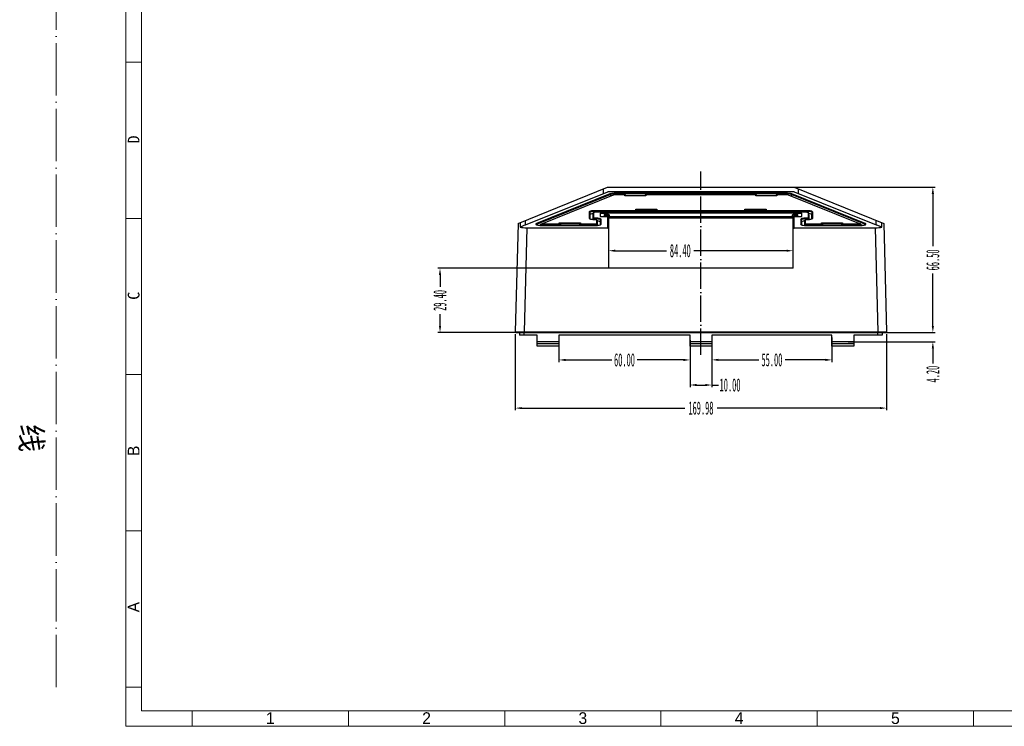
# Model space of a CAD drawing. Header units: millimetres. Extents: x 2672 to 3854, y 1493 to 2329.
# Tile 1 of 13: x 2714 to 3165, y 1540 to 1863. Entities that reach past the tile are written whole.
import ezdxf

# ---------------------------------------------------------------- set-up
doc = ezdxf.new("R2010")
doc.units = ezdxf.units.MM
for name, pattern in [('ACAD_ISO04W100', [30, 24, -3, 0, -3]), ('CENTERLINE', [30, 12, -1.5, 3, -1.5, 12]), ('PHANTOM', [0.8, 0.45, -0.05, 0.1, -0.05, 0.1, -0.05])]:
    doc.linetypes.add(name, pattern=pattern)
doc.layers.add('DEFAULT_3', color=7, linetype='PHANTOM')
doc.layers.add('框', color=1, linetype='CENTERLINE', lineweight=5)
doc.styles.add('s', font='txt')
doc.styles.add('SLDTEXTSTYLE1', font='TXT', dxfattribs={"width": 0.469})
doc.styles.get("Standard").update_dxf_attribs({"font": 'arial.ttf'})
doc.dimstyles.new('副本 SLDDIMSTYLE1', dxfattribs={"dimtxt": 6, "dimasz": 3, "dimexe": 1, "dimexo": 1, "dimgap": 0.875, "dimtad": 0, "dimrnd": 1e-09, "dimzin": 4, "dimdsep": 46, "dimtxsty": 'SLDTEXTSTYLE1', "dimcen": 0.09, "dimclrd": 4, "dimclre": 4, "dimclrt": 6, "dimadec": 0, "dimazin": 0, "dimtfac": 1, "dimtofl": 0, "dimtmove": 0, "dimatfit": 3, "dimfxl": 1, "dimtolj": 1, "dimtzin": 12, "dimarcsym": 0})

# ---------------------------------------------------------------- blocks, each defined once
blk = doc.blocks.new('*D26')
at = {"color": 4, "lineweight": -2, "transparency": 16777216}
for p, q in [((3067.89, 1786.56), (3133.37, 1786.56)), ((3132.37, 1783.56), (3132.37, 1759.57)), ((3132.37, 1723.06), (3132.37, 1747.04)), ((3106.19, 1720.06), (3133.37, 1720.06))]:
    blk.add_line(p, q, dxfattribs=at)
at = {"color": 4, "transparency": 16777216}
for points in [[(3131.87, 1783.56), (3132.87, 1783.56), (3132.37, 1786.56)], [(3131.87, 1723.06), (3132.87, 1723.06), (3132.37, 1720.06)]]:
    blk.add_solid(points, dxfattribs=at)
at = {"layer": 'Defpoints', "color": 0, "transparency": 16777216}
for p in [(3066.89, 1786.56), (3132.37, 1786.56), (3105.19, 1720.06)]:
    blk.add_point(p, dxfattribs=at)
at = {"color": 6, "transparency": 16777216, "insert": (3132.37, 1753.31), "char_height": 6, "attachment_point": 5, "rotation": 90, "style": 'SLDTEXTSTYLE1'}
blk.add_mtext('\\A1;66.50', dxfattribs=at)
blk = doc.blocks.new('*D27')
at = {"color": 4, "lineweight": -2, "transparency": 16777216}
for p, q in [((2941.18, 1719.36), (2941.18, 1684.47)), ((3111.17, 1719.36), (3111.17, 1684.47)), ((2944.18, 1685.47), (3018.74, 1685.47)), ((3108.17, 1685.47), (3033.62, 1685.47))]:
    blk.add_line(p, q, dxfattribs=at)
at = {"color": 4, "transparency": 16777216}
for points in [[(2944.18, 1685.97), (2944.18, 1684.97), (2941.18, 1685.47)], [(3108.17, 1685.97), (3108.17, 1684.97), (3111.17, 1685.47)]]:
    blk.add_solid(points, dxfattribs=at)
at = {"layer": 'Defpoints', "color": 0, "transparency": 16777216}
for p in [(2941.18, 1720.36), (3111.17, 1720.36), (3111.17, 1685.47)]:
    blk.add_point(p, dxfattribs=at)
at = {"color": 6, "transparency": 16777216, "insert": (3026.18, 1685.47), "char_height": 6, "attachment_point": 5, "style": 'SLDTEXTSTYLE1'}
blk.add_mtext('\\A1;169.98', dxfattribs=at)
blk = doc.blocks.new('*D28')
at = {"color": 4, "lineweight": -2, "transparency": 16777216}
for p, q in [((3021.18, 1712.86), (3021.18, 1695.04)), ((3031.18, 1712.86), (3031.18, 1695.04)), ((3024.18, 1696.04), (3028.18, 1696.04)), ((3031.18, 1696.04), (3034.18, 1696.04))]:
    blk.add_line(p, q, dxfattribs=at)
at = {"color": 4, "transparency": 16777216}
for points in [[(3024.18, 1696.54), (3024.18, 1695.54), (3021.18, 1696.04)], [(3028.18, 1696.54), (3028.18, 1695.54), (3031.18, 1696.04)]]:
    blk.add_solid(points, dxfattribs=at)
at = {"layer": 'Defpoints', "color": 0, "transparency": 16777216}
for p in [(3021.18, 1713.86), (3031.18, 1713.86), (3031.18, 1696.04)]:
    blk.add_point(p, dxfattribs=at)
at = {"color": 6, "transparency": 16777216, "insert": (3039.51, 1696.04), "char_height": 6, "attachment_point": 5, "style": 'SLDTEXTSTYLE1'}
blk.add_mtext('\\A1;10.00', dxfattribs=at)
blk = doc.blocks.new('*D29')
at = {"color": 4, "lineweight": -2, "transparency": 16777216}
for p, q in [((2961.18, 1715.36), (2961.18, 1706.52)), ((3021.18, 1716.59), (3021.18, 1706.52)), ((2964.18, 1707.52), (2985.38, 1707.52)), ((3018.18, 1707.52), (2996.98, 1707.52))]:
    blk.add_line(p, q, dxfattribs=at)
at = {"color": 4, "transparency": 16777216}
for points in [[(2964.18, 1708.02), (2964.18, 1707.02), (2961.18, 1707.52)], [(3018.18, 1708.02), (3018.18, 1707.02), (3021.18, 1707.52)]]:
    blk.add_solid(points, dxfattribs=at)
at = {"layer": 'Defpoints', "color": 0, "transparency": 16777216}
for p in [(3021.18, 1717.59), (2961.18, 1716.36), (2961.18, 1707.52)]:
    blk.add_point(p, dxfattribs=at)
at = {"color": 6, "transparency": 16777216, "insert": (2991.18, 1707.52), "char_height": 6, "attachment_point": 5, "style": 'SLDTEXTSTYLE1'}
blk.add_mtext('\\A1;60.00', dxfattribs=at)
blk = doc.blocks.new('*D30')
at = {"color": 4, "lineweight": -2, "transparency": 16777216}
for p, q in [((3031.18, 1717.86), (3031.18, 1706.55)), ((3086.18, 1717.86), (3086.18, 1706.55)), ((3034.18, 1707.55), (3052.64, 1707.55)), ((3083.18, 1707.55), (3064.71, 1707.55))]:
    blk.add_line(p, q, dxfattribs=at)
at = {"color": 4, "transparency": 16777216}
for points in [[(3034.18, 1708.05), (3034.18, 1707.05), (3031.18, 1707.55)], [(3083.18, 1708.05), (3083.18, 1707.05), (3086.18, 1707.55)]]:
    blk.add_solid(points, dxfattribs=at)
at = {"layer": 'Defpoints', "color": 0, "transparency": 16777216}
for p in [(3031.18, 1718.86), (3086.18, 1718.86), (3031.18, 1707.55)]:
    blk.add_point(p, dxfattribs=at)
at = {"color": 6, "transparency": 16777216, "insert": (3058.68, 1707.55), "char_height": 6, "attachment_point": 5, "style": 'SLDTEXTSTYLE1'}
blk.add_mtext('\\A1;55.00', dxfattribs=at)
blk = doc.blocks.new('*D31')
at = {"color": 4, "lineweight": -2, "transparency": 16777216}
for p, q in [((2997.18, 1749.46), (2905.72, 1749.46)), ((2906.72, 1746.46), (2906.72, 1741.02)), ((2906.72, 1723.06), (2906.72, 1728.49)), ((2941.64, 1720.06), (2905.72, 1720.06))]:
    blk.add_line(p, q, dxfattribs=at)
at = {"color": 4, "transparency": 16777216}
for points in [[(2906.22, 1746.46), (2907.22, 1746.46), (2906.72, 1749.46)], [(2906.22, 1723.06), (2907.22, 1723.06), (2906.72, 1720.06)]]:
    blk.add_solid(points, dxfattribs=at)
at = {"layer": 'Defpoints', "color": 0, "transparency": 16777216}
for p in [(2906.72, 1749.46), (2998.18, 1749.46), (2942.64, 1720.06)]:
    blk.add_point(p, dxfattribs=at)
at = {"color": 6, "transparency": 16777216, "insert": (2906.72, 1734.76), "char_height": 6, "attachment_point": 5, "rotation": 90, "style": 'SLDTEXTSTYLE1'}
blk.add_mtext('\\A1;29.40', dxfattribs=at)
blk = doc.blocks.new('*D32')
at = {"color": 4, "lineweight": -2, "transparency": 16777216}
for p, q in [((2983.98, 1750.46), (2983.98, 1758.52)), ((3068.38, 1750.46), (3068.38, 1758.52)), ((2986.98, 1757.52), (3010.46, 1757.52)), ((3065.38, 1757.52), (3023, 1757.52))]:
    blk.add_line(p, q, dxfattribs=at)
at = {"color": 4, "transparency": 16777216}
for points in [[(2986.98, 1758.02), (2986.98, 1757.02), (2983.98, 1757.52)], [(3065.38, 1758.02), (3065.38, 1757.02), (3068.38, 1757.52)]]:
    blk.add_solid(points, dxfattribs=at)
at = {"layer": 'Defpoints', "color": 0, "transparency": 16777216}
for p in [(3068.38, 1757.52), (2983.98, 1749.46), (3068.38, 1749.46)]:
    blk.add_point(p, dxfattribs=at)
at = {"color": 6, "transparency": 16777216, "insert": (3016.73, 1757.52), "char_height": 6, "attachment_point": 5, "style": 'SLDTEXTSTYLE1'}
blk.add_mtext('\\A1;84.40', dxfattribs=at)
blk = doc.blocks.new('*D33')
at = {"color": 4, "lineweight": -2, "transparency": 16777216}
for p, q in [((3132.37, 1723.06), (3132.37, 1726.06)), ((3116.56, 1720.06), (3133.37, 1720.06)), ((3093.6, 1715.86), (3133.37, 1715.86)), ((3132.37, 1712.86), (3132.37, 1705.89))]:
    blk.add_line(p, q, dxfattribs=at)
at = {"color": 4, "transparency": 16777216}
for points in [[(3131.87, 1723.06), (3132.87, 1723.06), (3132.37, 1720.06)], [(3131.87, 1712.86), (3132.87, 1712.86), (3132.37, 1715.86)]]:
    blk.add_solid(points, dxfattribs=at)
at = {"layer": 'Defpoints', "color": 0, "transparency": 16777216}
for p in [(3115.56, 1720.06), (3132.37, 1720.06), (3092.6, 1715.86)]:
    blk.add_point(p, dxfattribs=at)
at = {"color": 6, "transparency": 16777216, "insert": (3132.37, 1701.02), "char_height": 6, "attachment_point": 5, "rotation": 90, "style": 'SLDTEXTSTYLE1'}
blk.add_mtext('\\A1;4.20', dxfattribs=at)

msp = doc.modelspace()

# ---------------------------------------------------------------- linework, layer by layer
at = {"color": 7, "linetype": 'Continuous'}
for p, q in [((2942.486, 1770.056), (2983.426, 1786.556)), ((2981.541, 1783.686), (2981.541, 1785.796)), ((2983.426, 1786.556), (3068.926, 1786.556)), ((3068.926, 1786.556), (3109.867, 1770.056)), ((3070.812, 1783.686), (3070.812, 1785.796)), ((2945.886, 1769.316), (2983.544, 1784.494)), ((2984.495, 1783.506), (2950.948, 1769.986)), ((2984.723, 1783.256), (2951.176, 1769.736)), ((2953.281, 1769.886), (2986.201, 1783.153)), ((3068.809, 1784.494), (2983.544, 1784.494)), ((2984.723, 1783.256), (2984.495, 1783.506)), ((2984.723, 1783.256), (2984.737, 1782.563)), ((2986.529, 1783.542), (2986.529, 1783.791)), ((3065.824, 1783.791), (2986.529, 1783.791)), ((2986.529, 1783.542), (2986.535, 1783.218)), ((3065.824, 1783.542), (2986.529, 1783.542)), ((2986.697, 1783.221), (2991.372, 1783.221)), ((2991.372, 1782.674), (2991.372, 1783.221)), ((2991.657, 1783.025), (2991.372, 1783.221)), ((3000.981, 1782.674), (2991.372, 1782.674)), ((2991.657, 1783.025), (2991.889, 1782.811)), ((2991.889, 1782.674), (2991.889, 1782.811)), ((3000.464, 1782.811), (3000.696, 1783.025)), ((3000.464, 1782.811), (3000.464, 1782.674)), ((3000.981, 1783.221), (3000.696, 1783.025)), ((3000.981, 1783.221), (3000.981, 1782.674)), ((3000.981, 1783.221), (3051.372, 1783.221)), ((3051.372, 1782.674), (3051.372, 1783.221)), ((3051.657, 1783.025), (3051.372, 1783.221)), ((3060.981, 1782.674), (3051.372, 1782.674)), ((3051.657, 1783.025), (3051.889, 1782.811)), ((3051.889, 1782.674), (3051.889, 1782.811)), ((3060.464, 1782.811), (3060.696, 1783.025)), ((3060.464, 1782.811), (3060.464, 1782.674)), ((3060.981, 1783.221), (3060.696, 1783.025)), ((3060.981, 1783.221), (3060.981, 1782.674)), ((3060.981, 1783.221), (3065.656, 1783.221)), ((3065.824, 1783.542), (3065.818, 1783.218)), ((3065.824, 1783.542), (3065.824, 1783.791)), ((3066.152, 1783.153), (3099.072, 1769.886)), ((3067.63, 1783.256), (3067.616, 1782.563)), ((3067.63, 1783.256), (3067.858, 1783.506)), ((3101.177, 1769.736), (3067.63, 1783.256)), ((3101.404, 1769.986), (3067.858, 1783.506)), ((3068.809, 1784.494), (3106.467, 1769.316)), ((2996.322, 1775.815), (2996.322, 1776.481)), ((2996.701, 1776.005), (2996.322, 1776.481)), ((2996.322, 1776.481), (3006.031, 1776.481)), ((3005.652, 1776.005), (3006.031, 1776.481)), ((3006.031, 1776.481), (3006.031, 1775.815)), ((3046.322, 1775.815), (3046.322, 1776.481)), ((3046.322, 1776.481), (3056.031, 1776.481)), ((3046.701, 1776.005), (3046.322, 1776.481)), ((3055.652, 1776.005), (3056.031, 1776.481)), ((3056.031, 1776.481), (3056.031, 1775.815)), ((2975.007, 1775.208), (2975.007, 1772.415)), ((2975.277, 1774.96), (2975.007, 1775.208)), ((2975.007, 1772.415), (2975.093, 1772.259)), ((2975.277, 1772.167), (2975.007, 1772.415)), ((2975.277, 1774.96), (2975.277, 1772.167)), ((2975.326, 1772.137), (2975.326, 1773.974)), ((2976.826, 1771.848), (2976.826, 1773.941)), ((2976.854, 1771.847), (2976.876, 1772.292)), ((2976.876, 1774.856), (2977.146, 1775.105)), ((2976.876, 1774.856), (2976.904, 1774.909)), ((2976.876, 1772.292), (2976.876, 1774.856)), ((2976.876, 1772.292), (2977.146, 1772.54)), ((2977.166, 1775.142), (2976.904, 1774.909)), ((2977.146, 1775.105), (2977.166, 1775.142)), ((2977.146, 1772.54), (2977.146, 1775.105)), ((2977.166, 1775.142), (2977.19, 1775.159)), ((2977.394, 1775.567), (2977.394, 1775.815)), ((2996.322, 1775.815), (2977.394, 1775.815)), ((2977.394, 1775.567), (2977.41, 1775.23)), ((2996.52, 1775.567), (2977.394, 1775.567)), ((2977.717, 1772.146), (2977.398, 1772.161)), ((2977.431, 1771.825), (2977.777, 1771.825)), ((2977.701, 1771.812), (2977.717, 1772.146)), ((2977.717, 1772.146), (2977.717, 1772.395)), ((2978.109, 1772.395), (2977.717, 1772.395)), ((2978.109, 1772.146), (2977.717, 1772.146)), ((2977.726, 1775.246), (3074.627, 1775.246)), ((2978.109, 1772.146), (2978.092, 1771.81)), ((2978.109, 1772.146), (2978.109, 1772.395)), ((2978.313, 1771.738), (2978.337, 1771.721)), ((2978.337, 1771.721), (2978.357, 1771.684)), ((2978.598, 1771.489), (2978.337, 1771.721)), ((2978.357, 1771.684), (2978.357, 1769.81)), ((2978.627, 1771.436), (2978.357, 1771.684)), ((2980.026, 1774.735), (2980.026, 1773.153)), ((2980.026, 1774.735), (2983.526, 1774.735)), ((2980.026, 1773.153), (2983.526, 1773.153)), ((2980.226, 1771.539), (2980.496, 1771.788)), ((2980.496, 1769.685), (2980.496, 1771.788)), ((2982.026, 1773.153), (2982.026, 1774.157)), ((2983.526, 1773.664), (2982.026, 1773.664)), ((2982.026, 1773.632), (2983.526, 1773.632)), ((2983.526, 1774.157), (2982.369, 1774.157)), ((2982.608, 1774.544), (2983.426, 1774.544)), ((2983.426, 1774.544), (2984.226, 1773.944)), ((2983.526, 1774.469), (2983.526, 1774.861)), ((2983.526, 1774.861), (3068.826, 1774.861)), ((2983.526, 1767.824), (2983.526, 1774.157)), ((2983.526, 1773.376), (2983.826, 1773.376)), ((2983.526, 1772.948), (2983.976, 1772.948)), ((2983.826, 1772.932), (2983.826, 1773.376)), ((2983.924, 1773.367), (2983.826, 1773.376)), ((2983.998, 1773.35), (2983.924, 1773.367)), ((2983.976, 1749.456), (2983.976, 1772.948)), ((2984.025, 1773.344), (2983.998, 1773.35)), ((2984.025, 1773.344), (2984.226, 1773.344)), ((2984.026, 1772.78), (2984.026, 1773.345)), ((2984.227, 1773.058), (2984.026, 1773.058)), ((3068.326, 1772.435), (2984.026, 1772.435)), ((2984.226, 1773.944), (2984.226, 1773.344)), ((2996.322, 1775.815), (2996.52, 1775.567)), ((2996.839, 1775.245), (2996.52, 1775.567)), ((2996.701, 1776.005), (2996.839, 1775.866)), ((2996.701, 1776.005), (3005.652, 1776.005)), ((2996.839, 1775.866), (2996.86, 1775.246)), ((2996.839, 1775.245), (2996.839, 1775.866)), ((3005.514, 1775.866), (3005.493, 1775.246)), ((3005.514, 1775.866), (3005.652, 1776.005)), ((3005.514, 1775.866), (3005.514, 1775.245)), ((3005.833, 1775.567), (3005.514, 1775.245)), ((3005.833, 1775.567), (3006.031, 1775.815)), ((3046.52, 1775.567), (3005.833, 1775.567)), ((3046.322, 1775.815), (3006.031, 1775.815)), ((3046.322, 1775.815), (3046.52, 1775.567)), ((3046.839, 1775.245), (3046.52, 1775.567)), ((3046.701, 1776.005), (3055.652, 1776.005)), ((3046.701, 1776.005), (3046.839, 1775.866)), ((3046.839, 1775.866), (3046.86, 1775.246)), ((3046.839, 1775.245), (3046.839, 1775.866)), ((3055.514, 1775.866), (3055.493, 1775.246)), ((3055.514, 1775.866), (3055.652, 1776.005)), ((3055.514, 1775.866), (3055.514, 1775.245)), ((3055.833, 1775.567), (3055.514, 1775.245)), ((3055.833, 1775.567), (3056.031, 1775.815)), ((3074.959, 1775.567), (3055.833, 1775.567)), ((3074.959, 1775.815), (3056.031, 1775.815)), ((3068.126, 1773.944), (3068.926, 1774.544)), ((3068.126, 1773.344), (3068.126, 1773.944)), ((3068.328, 1773.344), (3068.126, 1773.344)), ((3068.327, 1773.057), (3068.126, 1773.057)), ((3068.326, 1772.78), (3068.326, 1773.345)), ((3068.328, 1773.344), (3068.355, 1773.35)), ((3068.355, 1773.35), (3068.428, 1773.367)), ((3068.376, 1772.948), (3068.826, 1772.948)), ((3068.376, 1749.456), (3068.376, 1772.948)), ((3068.428, 1773.367), (3068.526, 1773.376)), ((3068.826, 1773.376), (3068.526, 1773.376)), ((3068.526, 1772.932), (3068.526, 1773.376)), ((3068.826, 1774.469), (3068.826, 1774.861)), ((3068.826, 1774.735), (3072.326, 1774.735)), ((3069.984, 1774.157), (3068.826, 1774.157)), ((3068.826, 1773.206), (3068.826, 1774.157)), ((3070.326, 1773.664), (3068.826, 1773.664)), ((3068.826, 1773.632), (3070.326, 1773.632)), ((3068.826, 1773.153), (3072.326, 1773.153)), ((3068.826, 1767.824), (3068.826, 1773.153)), ((3069.745, 1774.544), (3068.926, 1774.544)), ((3070.326, 1774.157), (3070.326, 1773.153)), ((3071.857, 1771.788), (3071.857, 1769.685)), ((3072.127, 1771.539), (3071.857, 1771.788)), ((3072.326, 1773.153), (3072.326, 1774.735)), ((3073.726, 1771.436), (3073.996, 1771.684)), ((3074.016, 1771.721), (3073.754, 1771.489)), ((3073.996, 1771.684), (3074.016, 1771.721)), ((3073.996, 1769.81), (3073.996, 1771.684)), ((3074.016, 1771.721), (3074.04, 1771.738)), ((3074.635, 1772.395), (3074.244, 1772.395)), ((3074.244, 1772.146), (3074.244, 1772.395)), ((3074.635, 1772.146), (3074.244, 1772.146)), ((3074.244, 1772.146), (3074.26, 1771.81)), ((3074.576, 1771.825), (3074.922, 1771.825)), ((3074.635, 1772.146), (3074.635, 1772.395)), ((3074.909, 1772.158), (3074.635, 1772.146)), ((3074.651, 1771.829), (3074.635, 1772.146)), ((3074.959, 1775.567), (3074.942, 1775.23)), ((3074.959, 1775.567), (3074.959, 1775.815)), ((3075.163, 1775.159), (3075.187, 1775.142)), ((3075.448, 1774.909), (3075.187, 1775.142)), ((3075.187, 1775.142), (3075.207, 1775.105)), ((3075.207, 1775.105), (3075.207, 1772.54)), ((3075.477, 1774.856), (3075.207, 1775.105)), ((3075.477, 1772.292), (3075.207, 1772.54)), ((3075.448, 1774.909), (3075.477, 1774.856)), ((3075.477, 1774.856), (3075.477, 1772.292)), ((3075.499, 1771.848), (3075.477, 1772.292)), ((3075.526, 1773.941), (3075.526, 1771.849)), ((3077.026, 1772.137), (3077.026, 1773.974)), ((3077.076, 1774.96), (3077.346, 1775.208)), ((3077.076, 1772.167), (3077.076, 1774.96)), ((3077.076, 1772.167), (3077.346, 1772.415)), ((3077.263, 1772.261), (3077.346, 1772.415)), ((3077.346, 1772.415), (3077.346, 1775.208)), ((2942.486, 1770.056), (2941.184, 1720.356)), ((2945.886, 1769.364), (2943.36, 1768.346)), ((2946.43, 1767.98), (2945.183, 1720.356)), ((2945.886, 1769.316), (2945.886, 1771.426)), ((2946.43, 1767.98), (2983.526, 1767.98)), ((2951.176, 1769.736), (2950.948, 1769.986)), ((2951.176, 1769.736), (2951.271, 1769.29)), ((2952.887, 1769.397), (2952.237, 1769.135)), ((2952.835, 1769.104), (2952.922, 1769.596)), ((2952.922, 1769.596), (2952.936, 1769.617)), ((2952.98, 1769.653), (2952.936, 1769.617)), ((2953.213, 1769.848), (2952.98, 1769.653)), ((2953.075, 1769.096), (2978.072, 1769.096)), ((2953.194, 1769.826), (2953.213, 1769.848)), ((2953.213, 1769.848), (2953.281, 1769.886)), ((2953.746, 1769.417), (2953.405, 1769.447)), ((2953.689, 1769.096), (2953.746, 1769.417)), ((2953.746, 1769.417), (2953.746, 1769.665)), ((2961.322, 1769.665), (2953.746, 1769.665)), ((2961.52, 1769.417), (2953.746, 1769.417)), ((2961.322, 1769.665), (2961.322, 1770.331)), ((2961.701, 1769.855), (2961.322, 1770.331)), ((2961.322, 1770.331), (2971.031, 1770.331)), ((2961.322, 1769.665), (2961.52, 1769.417)), ((2961.839, 1769.094), (2961.52, 1769.417)), ((2961.701, 1769.855), (2961.839, 1769.716)), ((2961.701, 1769.855), (2970.652, 1769.855)), ((2961.839, 1769.716), (2961.86, 1769.096)), ((2961.839, 1769.094), (2961.839, 1769.716)), ((2970.514, 1769.716), (2970.493, 1769.096)), ((2970.514, 1769.716), (2970.652, 1769.855)), ((2970.514, 1769.716), (2970.514, 1769.094)), ((2970.833, 1769.417), (2970.514, 1769.094)), ((2970.652, 1769.855), (2971.031, 1770.331)), ((2970.833, 1769.417), (2971.031, 1769.665)), ((2977.785, 1769.417), (2970.833, 1769.417)), ((2971.031, 1770.331), (2971.031, 1769.665)), ((2977.785, 1769.665), (2971.031, 1769.665)), ((2977.785, 1769.417), (2977.785, 1769.665)), ((2978.059, 1769.428), (2977.785, 1769.417)), ((2977.802, 1769.082), (2977.785, 1769.417)), ((2978.627, 1769.562), (2978.357, 1769.81)), ((2978.598, 1771.489), (2978.627, 1771.436)), ((2978.627, 1771.436), (2978.627, 1769.562)), ((2978.649, 1769.118), (2978.627, 1769.562)), ((2978.676, 1770.52), (2978.676, 1769.119)), ((2980.176, 1769.407), (2980.176, 1770.553)), ((2980.226, 1769.437), (2980.226, 1771.539)), ((2980.226, 1769.437), (2980.496, 1769.685)), ((2980.413, 1769.532), (2980.496, 1769.685)), ((2983.526, 1767.824), (2983.976, 1767.824)), ((3068.376, 1767.824), (3068.826, 1767.824)), ((3068.826, 1767.98), (3105.923, 1767.98)), ((3072.127, 1769.437), (3071.857, 1769.685)), ((3071.857, 1769.685), (3071.943, 1769.53)), ((3072.127, 1771.539), (3072.127, 1769.437)), ((3072.176, 1770.553), (3072.176, 1769.408)), ((3073.676, 1769.118), (3073.676, 1770.52)), ((3073.704, 1769.117), (3073.726, 1769.562)), ((3073.726, 1771.436), (3073.754, 1771.488)), ((3073.726, 1769.562), (3073.726, 1771.436)), ((3073.726, 1769.562), (3073.996, 1769.81)), ((3074.281, 1769.096), (3099.278, 1769.096)), ((3074.551, 1769.082), (3074.567, 1769.417)), ((3081.322, 1769.665), (3074.567, 1769.665)), ((3074.567, 1769.417), (3074.567, 1769.665)), ((3081.52, 1769.417), (3074.567, 1769.417)), ((3081.322, 1770.331), (3091.031, 1770.331)), ((3081.322, 1769.665), (3081.322, 1770.331)), ((3081.701, 1769.855), (3081.322, 1770.331)), ((3081.322, 1769.665), (3081.52, 1769.417)), ((3081.839, 1769.094), (3081.52, 1769.417)), ((3081.701, 1769.855), (3090.652, 1769.855)), ((3081.701, 1769.855), (3081.839, 1769.716)), ((3081.839, 1769.716), (3081.86, 1769.096)), ((3081.839, 1769.094), (3081.839, 1769.716)), ((3090.514, 1769.716), (3090.493, 1769.096)), ((3090.514, 1769.716), (3090.652, 1769.855)), ((3090.514, 1769.716), (3090.514, 1769.094)), ((3090.833, 1769.417), (3090.514, 1769.094)), ((3090.652, 1769.855), (3091.031, 1770.331)), ((3090.833, 1769.417), (3091.031, 1769.665)), ((3098.607, 1769.417), (3090.833, 1769.417)), ((3091.031, 1770.331), (3091.031, 1769.665)), ((3098.607, 1769.665), (3091.031, 1769.665)), ((3098.607, 1769.417), (3098.607, 1769.665)), ((3098.943, 1769.446), (3098.607, 1769.417)), ((3098.664, 1769.096), (3098.607, 1769.417)), ((3099.151, 1769.478), (3098.943, 1769.446)), ((3099.072, 1769.886), (3099.139, 1769.848)), ((3099.374, 1769.652), (3099.14, 1769.848)), ((3099.416, 1769.617), (3099.374, 1769.652)), ((3099.424, 1769.609), (3099.431, 1769.596)), ((3099.518, 1769.104), (3099.431, 1769.596)), ((3100.117, 1769.134), (3099.466, 1769.397)), ((3101.177, 1769.736), (3101.082, 1769.291)), ((3101.177, 1769.736), (3101.404, 1769.986)), ((3101.485, 1769.42), (3101.595, 1769.48)), ((3101.595, 1769.48), (3101.635, 1769.508)), ((3105.923, 1767.98), (3107.17, 1720.356)), ((3106.467, 1769.316), (3106.467, 1771.426)), ((3108.993, 1768.346), (3106.467, 1769.364)), ((3109.867, 1770.056), (3111.169, 1720.356)), ((3068.376, 1749.456), (2983.976, 1749.456)), ((2941.184, 1720.356), (3111.169, 1720.356)), ((2941.476, 1720.056), (2941.476, 1720.356)), ((2941.476, 1720.056), (3110.876, 1720.056)), ((2943.176, 1720.056), (2943.176, 1718.856)), ((2951.176, 1718.856), (2943.176, 1718.856)), ((2945.175, 1718.856), (2945.175, 1720.356)), ((2951.176, 1713.856), (2951.176, 1718.856)), ((2961.176, 1718.856), (2961.176, 1713.856)), ((3021.176, 1718.856), (2961.176, 1718.856)), ((3021.176, 1713.856), (3021.176, 1718.856)), ((3086.176, 1718.856), (3031.176, 1718.856)), ((3031.176, 1718.856), (3031.176, 1713.856)), ((3086.176, 1713.856), (3086.176, 1718.856)), ((3109.176, 1718.856), (3096.176, 1718.856)), ((3096.176, 1718.856), (3096.176, 1713.856)), ((3107.178, 1718.856), (3107.178, 1720.356)), ((3109.176, 1720.056), (3109.176, 1718.856)), ((3110.876, 1720.056), (3110.876, 1720.356)), ((2961.176, 1715.856), (2951.176, 1715.856)), ((2961.176, 1714.856), (2951.176, 1714.856)), ((2961.176, 1713.856), (2951.176, 1713.856)), ((3031.176, 1715.856), (3021.176, 1715.856)), ((3031.176, 1714.856), (3021.176, 1714.856)), ((3031.176, 1713.856), (3021.176, 1713.856)), ((3096.176, 1715.856), (3086.176, 1715.856)), ((3096.176, 1714.856), (3086.176, 1714.856)), ((3096.176, 1713.856), (3086.176, 1713.856))]:
    msp.add_line(p, q, dxfattribs=at)
for centre, radius, start, end in [((2977.405, 1780.888), 9.063, 265.57364, 270.16121), ((2977.719, 1773.09), 2.155, 89.81305, 95.72578), ((3026.176, -34706.134), 36479.215, 89.9341119, 90.0658881), ((3068.526, 1772.777), 0.2, 180, 210), ((3074.569, 1769.67), 2.155, 89.81305, 95.72578), ((3074.644, 1776.172), 4.023, 273.77722, 274.41182), ((2953.051, 1778.33), 9.234, 269.08414, 270.14663), ((3074.255, 1778.159), 9.063, 265.57364, 270.16121), ((3099.304, 1778.28), 9.185, 269.83718, 270.90881)]:
    msp.add_arc(centre, radius, start, end, dxfattribs=at)
for centre, major_axis, ratio, start_param, end_param in [((2977.479, 1773.966), (2.153, -0.009), 0.2543579, 8.1750453, 9.4258366), ((2982.759, 1774.945), (0.794, 0.794), 0.1236678, -2.8511248, -2.2445186), ((2982.826, 1774.44), (0.794, 0.794), 0.1236678, 2.0559988, 3.0185495), ((2982.026, 1773.944), (0.595, 0.595), 0.1236678, -1.0855939, 0.8970741), ((3070.326, 1773.944), (0.595, -0.595), 0.1236678, 8.5277039, 10.5103718), ((3069.526, 1774.44), (0.794, -0.794), 0.1236678, 0.1230431, 1.0855939), ((3069.594, 1774.945), (0.794, -0.794), 0.1236678, -0.8970741, -0.2904679), ((3074.873, 1773.966), (2.153, 0.009), 0.2543579, 6.2821267, 7.5328896), ((2942.486, 1617.25), (9.115, 477.746), 0.0044297, 1.2444946, 1.2490861), ((2946.459, 1768.992), (4.001, 0.008), 0.2528257, -2.457231, -1.5786012), ((2978.023, 1770.545), (2.153, 0.009), 0.2543579, 6.2821267, 7.5328896), ((3074.329, 1770.545), (2.153, -0.009), 0.2543579, 8.1750453, 9.4258366), ((3105.894, 1768.992), (4.001, -0.008), 0.2528257, -1.5629915, -0.6843616), ((3109.867, 1617.25), (-9.115, 477.746), 0.0044297, -1.2490861, -1.2444946)]:
    msp.add_ellipse(centre, major_axis=major_axis, ratio=ratio, start_param=start_param, end_param=end_param, dxfattribs=at)
for points, knots in [([(2986.529, 1783.791), (2986.138, 1783.792), (2985.453, 1783.746), (2984.769, 1783.619), (2984.495, 1783.506)], [0, 0, 0, 0, 0.568948, 1, 1, 1, 1]), ([(2986.002, 1783.524), (2985.873, 1783.515), (2985.439, 1783.471), (2985.004, 1783.379), (2984.723, 1783.256)], [0, 0, 0, 0, 0.2960459, 1, 1, 1, 1]), ([(2986.201, 1783.153), (2986.231, 1783.165), (2986.392, 1783.211), (2986.562, 1783.221), (2986.697, 1783.221)], [0, 0, 0, 0, 0.1923759, 1, 1, 1, 1]), ([(3065.656, 1783.221), (3065.705, 1783.221), (3065.872, 1783.215), (3066.042, 1783.197), (3066.152, 1783.153)], [0, 0, 0, 0, 0.2933122, 1, 1, 1, 1]), ([(3067.858, 1783.506), (3067.733, 1783.557), (3067.437, 1783.641), (3066.76, 1783.76), (3066.205, 1783.792), (3065.824, 1783.791)], [0, 0, 0, 0, 0.1966636, 0.4453105, 1, 1, 1, 1]), ([(3067.63, 1783.256), (3067.55, 1783.291), (3067.133, 1783.444), (3066.687, 1783.502), (3066.332, 1783.526)], [0, 0, 0, 0, 0.1977986, 1, 1, 1, 1]), ([(2977.394, 1775.815), (2977.094, 1775.816), (2976.529, 1775.788), (2975.867, 1775.691), (2975.426, 1775.559), (2975.176, 1775.45), (2975.003, 1775.306), (2975.007, 1775.208)], [0, 0, 0, 0, 0.3520055, 0.6641106, 0.7882657, 0.885028, 1, 1, 1, 1]), ([(2975.093, 1772.259), (2975.103, 1772.25), (2975.153, 1772.21), (2975.21, 1772.178), (2975.255, 1772.155)], [0, 0, 0, 0, 0.2194731, 1, 1, 1, 1]), ([(2975.255, 1772.155), (2975.271, 1772.147), (2975.343, 1772.114), (2975.417, 1772.086), (2975.475, 1772.067)], [0, 0, 0, 0, 0.22726, 1, 1, 1, 1]), ([(2976.753, 1775.542), (2976.548, 1775.525), (2976.181, 1775.477), (2975.714, 1775.348), (2975.396, 1775.202), (2975.277, 1775.031), (2975.277, 1774.96)], [0, 0, 0, 0, 0.3704757, 0.666581, 0.8718496, 1, 1, 1, 1]), ([(2975.475, 1772.067), (2975.558, 1772.039), (2975.961, 1771.929), (2976.377, 1771.878), (2976.706, 1771.852)], [0, 0, 0, 0, 0.2094594, 1, 1, 1, 1]), ([(2976.942, 1772.239), (2976.933, 1772.243), (2976.908, 1772.254), (2976.877, 1772.274), (2976.876, 1772.292)], [0, 0, 0, 0, 0.3656797, 1, 1, 1, 1]), ([(2977.126, 1772.194), (2977.108, 1772.197), (2977.046, 1772.209), (2976.984, 1772.223), (2976.942, 1772.239)], [0, 0, 0, 0, 0.2997218, 1, 1, 1, 1]), ([(2977.398, 1772.161), (2977.374, 1772.163), (2977.283, 1772.171), (2977.192, 1772.182), (2977.126, 1772.194)], [0, 0, 0, 0, 0.273015, 1, 1, 1, 1]), ([(2977.717, 1772.395), (2977.583, 1772.394), (2977.397, 1772.412), (2977.21, 1772.464), (2977.145, 1772.516), (2977.146, 1772.54)], [0, 0, 0, 0, 0.6637621, 0.8823221, 1, 1, 1, 1]), ([(2977.19, 1775.159), (2977.198, 1775.163), (2977.238, 1775.183), (2977.281, 1775.196), (2977.316, 1775.205)], [0, 0, 0, 0, 0.2048988, 1, 1, 1, 1]), ([(2977.316, 1775.205), (2977.33, 1775.208), (2977.392, 1775.222), (2977.455, 1775.23), (2977.504, 1775.235)], [0, 0, 0, 0, 0.2265235, 1, 1, 1, 1]), ([(2977.777, 1771.825), (2977.814, 1771.825), (2977.952, 1771.822), (2978.09, 1771.808), (2978.187, 1771.784)], [0, 0, 0, 0, 0.2747042, 1, 1, 1, 1]), ([(2980.496, 1771.788), (2980.496, 1771.89), (2980.317, 1772.037), (2980.058, 1772.145), (2979.615, 1772.275), (2978.959, 1772.368), (2978.402, 1772.395), (2978.109, 1772.395)], [0, 0, 0, 0, 0.1206343, 0.2196414, 0.3451417, 0.6559967, 1, 1, 1, 1]), ([(2978.187, 1771.784), (2978.2, 1771.781), (2978.243, 1771.769), (2978.286, 1771.754), (2978.313, 1771.738)], [0, 0, 0, 0, 0.2950918, 1, 1, 1, 1]), ([(2980.226, 1771.539), (2980.226, 1771.611), (2980.105, 1771.783), (2979.784, 1771.929), (2979.311, 1772.059), (2978.94, 1772.106), (2978.734, 1772.123)], [0, 0, 0, 0, 0.1278948, 0.3332884, 0.62964, 1, 1, 1, 1]), ([(3074.244, 1772.395), (3073.944, 1772.395), (3073.379, 1772.367), (3072.717, 1772.271), (3072.276, 1772.138), (3072.026, 1772.029), (3071.853, 1771.885), (3071.857, 1771.788)], [0, 0, 0, 0, 0.3520055, 0.6641106, 0.7882657, 0.885028, 1, 1, 1, 1]), ([(3073.603, 1772.122), (3073.398, 1772.105), (3073.031, 1772.057), (3072.564, 1771.927), (3072.246, 1771.781), (3072.127, 1771.61), (3072.127, 1771.539)], [0, 0, 0, 0, 0.3704757, 0.666581, 0.8718496, 1, 1, 1, 1]), ([(3074.04, 1771.738), (3074.048, 1771.743), (3074.088, 1771.763), (3074.131, 1771.776), (3074.166, 1771.784)], [0, 0, 0, 0, 0.2048988, 1, 1, 1, 1]), ([(3074.166, 1771.784), (3074.18, 1771.787), (3074.242, 1771.801), (3074.305, 1771.81), (3074.354, 1771.815)], [0, 0, 0, 0, 0.2265235, 1, 1, 1, 1]), ([(3074.627, 1775.246), (3074.664, 1775.246), (3074.802, 1775.243), (3074.94, 1775.228), (3075.037, 1775.204)], [0, 0, 0, 0, 0.2747042, 1, 1, 1, 1]), ([(3075.207, 1772.54), (3075.208, 1772.516), (3075.143, 1772.463), (3074.956, 1772.412), (3074.77, 1772.394), (3074.635, 1772.395)], [0, 0, 0, 0, 0.1179135, 0.3371455, 1, 1, 1, 1]), ([(3074.922, 1771.825), (3074.986, 1771.825), (3075.238, 1771.828), (3075.489, 1771.84), (3075.676, 1771.855)], [0, 0, 0, 0, 0.2548968, 1, 1, 1, 1]), ([(3075.477, 1772.292), (3075.476, 1772.274), (3075.419, 1772.238), (3075.319, 1772.21), (3075.152, 1772.18), (3075.025, 1772.167), (3074.954, 1772.161)], [0, 0, 0, 0, 0.0969216, 0.3003575, 0.6083257, 1, 1, 1, 1]), ([(3077.346, 1775.208), (3077.346, 1775.311), (3077.167, 1775.457), (3076.908, 1775.565), (3076.465, 1775.695), (3075.809, 1775.789), (3075.252, 1775.816), (3074.959, 1775.815)], [0, 0, 0, 0, 0.1206343, 0.2196414, 0.3451417, 0.6559967, 1, 1, 1, 1]), ([(3075.037, 1775.204), (3075.05, 1775.201), (3075.093, 1775.19), (3075.136, 1775.175), (3075.163, 1775.159)], [0, 0, 0, 0, 0.2950918, 1, 1, 1, 1]), ([(3077.076, 1774.96), (3077.076, 1775.031), (3076.955, 1775.204), (3076.634, 1775.35), (3076.161, 1775.479), (3075.79, 1775.527), (3075.584, 1775.543)], [0, 0, 0, 0, 0.1278948, 0.3332884, 0.62964, 1, 1, 1, 1]), ([(3075.676, 1771.855), (3075.794, 1771.864), (3076.205, 1771.906), (3076.616, 1771.977), (3076.896, 1772.073)], [0, 0, 0, 0, 0.2856214, 1, 1, 1, 1]), ([(3076.896, 1772.073), (3076.915, 1772.079), (3076.983, 1772.104), (3077.051, 1772.132), (3077.098, 1772.156)], [0, 0, 0, 0, 0.2716412, 1, 1, 1, 1]), ([(3077.098, 1772.156), (3077.115, 1772.164), (3077.172, 1772.194), (3077.228, 1772.23), (3077.263, 1772.261)], [0, 0, 0, 0, 0.2832121, 1, 1, 1, 1]), ([(2950.674, 1769.825), (2950.633, 1769.784), (2950.562, 1769.653), (2950.666, 1769.548), (2950.717, 1769.509)], [0, 0, 0, 0, 0.4737266, 1, 1, 1, 1]), ([(2950.948, 1769.986), (2950.919, 1769.974), (2950.822, 1769.932), (2950.727, 1769.878), (2950.674, 1769.825)], [0, 0, 0, 0, 0.2977476, 1, 1, 1, 1]), ([(2950.717, 1769.509), (2950.727, 1769.501), (2950.776, 1769.467), (2950.828, 1769.439), (2950.869, 1769.419)], [0, 0, 0, 0, 0.2236253, 1, 1, 1, 1]), ([(2951.176, 1769.736), (2951.128, 1769.716), (2951.029, 1769.671), (2950.898, 1769.591), (2950.863, 1769.488), (2950.871, 1769.45)], [0, 0, 0, 0, 0.3531299, 0.7354055, 1, 1, 1, 1]), ([(2950.869, 1769.419), (2950.888, 1769.41), (2950.973, 1769.373), (2951.061, 1769.342), (2951.13, 1769.322)], [0, 0, 0, 0, 0.2250139, 1, 1, 1, 1]), ([(2951.13, 1769.322), (2951.389, 1769.243), (2951.981, 1769.141), (2952.577, 1769.102), (2952.904, 1769.097)], [0, 0, 0, 0, 0.4533917, 1, 1, 1, 1]), ([(2953.405, 1769.447), (2953.284, 1769.462), (2953.123, 1769.493), (2952.968, 1769.539), (2952.92, 1769.58), (2952.922, 1769.596)], [0, 0, 0, 0, 0.7078346, 0.9071794, 1, 1, 1, 1]), ([(2953.746, 1769.665), (2953.668, 1769.665), (2953.516, 1769.677), (2953.353, 1769.691), (2953.166, 1769.777), (2953.194, 1769.826)], [0, 0, 0, 0, 0.3915956, 0.7129216, 1, 1, 1, 1]), ([(2978.357, 1769.81), (2978.358, 1769.787), (2978.293, 1769.734), (2978.106, 1769.682), (2977.92, 1769.665), (2977.785, 1769.665)], [0, 0, 0, 0, 0.1179135, 0.3371455, 1, 1, 1, 1]), ([(2978.627, 1769.562), (2978.626, 1769.543), (2978.563, 1769.506), (2978.455, 1769.477), (2978.273, 1769.446), (2978.136, 1769.433), (2978.059, 1769.428)], [0, 0, 0, 0, 0.0959936, 0.3006312, 0.6098616, 1, 1, 1, 1]), ([(2978.072, 1769.096), (2978.136, 1769.096), (2978.388, 1769.098), (2978.639, 1769.11), (2978.826, 1769.125)], [0, 0, 0, 0, 0.2548968, 1, 1, 1, 1]), ([(2978.826, 1769.125), (2978.944, 1769.134), (2979.355, 1769.176), (2979.766, 1769.248), (2980.046, 1769.343)], [0, 0, 0, 0, 0.2856214, 1, 1, 1, 1]), ([(2980.046, 1769.343), (2980.065, 1769.35), (2980.133, 1769.374), (2980.201, 1769.402), (2980.248, 1769.426)], [0, 0, 0, 0, 0.2716412, 1, 1, 1, 1]), ([(2980.248, 1769.426), (2980.265, 1769.434), (2980.322, 1769.465), (2980.378, 1769.501), (2980.413, 1769.532)], [0, 0, 0, 0, 0.2832121, 1, 1, 1, 1]), ([(3071.943, 1769.53), (3071.953, 1769.52), (3072.003, 1769.48), (3072.06, 1769.448), (3072.105, 1769.426)], [0, 0, 0, 0, 0.2194731, 1, 1, 1, 1]), ([(3072.105, 1769.426), (3072.121, 1769.418), (3072.193, 1769.384), (3072.267, 1769.356), (3072.325, 1769.337)], [0, 0, 0, 0, 0.22726, 1, 1, 1, 1]), ([(3072.325, 1769.337), (3072.408, 1769.31), (3072.811, 1769.199), (3073.227, 1769.148), (3073.556, 1769.123)], [0, 0, 0, 0, 0.2094594, 1, 1, 1, 1]), ([(3073.792, 1769.51), (3073.783, 1769.514), (3073.758, 1769.525), (3073.727, 1769.544), (3073.726, 1769.562)], [0, 0, 0, 0, 0.3656797, 1, 1, 1, 1]), ([(3073.976, 1769.464), (3073.958, 1769.467), (3073.896, 1769.479), (3073.834, 1769.494), (3073.792, 1769.51)], [0, 0, 0, 0, 0.2997218, 1, 1, 1, 1]), ([(3074.567, 1769.417), (3074.513, 1769.418), (3074.316, 1769.424), (3074.118, 1769.44), (3073.976, 1769.464)], [0, 0, 0, 0, 0.2749969, 1, 1, 1, 1]), ([(3074.567, 1769.665), (3074.433, 1769.665), (3074.247, 1769.682), (3074.06, 1769.734), (3073.995, 1769.787), (3073.996, 1769.81)], [0, 0, 0, 0, 0.6637621, 0.8823221, 1, 1, 1, 1]), ([(3099.027, 1769.712), (3098.999, 1769.704), (3098.86, 1769.674), (3098.718, 1769.665), (3098.607, 1769.665)], [0, 0, 0, 0, 0.2119518, 1, 1, 1, 1]), ([(3099.14, 1769.848), (3099.151, 1769.838), (3099.172, 1769.814), (3099.152, 1769.765), (3099.098, 1769.736), (3099.054, 1769.72), (3099.027, 1769.712)], [0, 0, 0, 0, 0.1962756, 0.367161, 0.6253212, 1, 1, 1, 1]), ([(3099.431, 1769.596), (3099.436, 1769.567), (3099.303, 1769.509), (3099.223, 1769.492), (3099.151, 1769.478)], [0, 0, 0, 0, 0.2901169, 1, 1, 1, 1]), ([(3099.45, 1769.097), (3099.783, 1769.102), (3100.384, 1769.142), (3100.98, 1769.246), (3101.236, 1769.326)], [0, 0, 0, 0, 0.5538436, 1, 1, 1, 1]), ([(3101.418, 1769.602), (3101.404, 1769.615), (3101.33, 1769.671), (3101.245, 1769.708), (3101.177, 1769.736)], [0, 0, 0, 0, 0.2044888, 1, 1, 1, 1]), ([(3101.236, 1769.326), (3101.259, 1769.333), (3101.344, 1769.36), (3101.426, 1769.392), (3101.485, 1769.42)], [0, 0, 0, 0, 0.273557, 1, 1, 1, 1]), ([(3101.674, 1769.829), (3101.659, 1769.844), (3101.577, 1769.91), (3101.481, 1769.955), (3101.404, 1769.986)], [0, 0, 0, 0, 0.2079843, 1, 1, 1, 1]), ([(3101.482, 1769.45), (3101.49, 1769.489), (3101.47, 1769.551), (3101.43, 1769.591), (3101.418, 1769.602)], [0, 0, 0, 0, 0.7040191, 1, 1, 1, 1]), ([(3101.635, 1769.508), (3101.687, 1769.548), (3101.793, 1769.657), (3101.717, 1769.789), (3101.674, 1769.829)], [0, 0, 0, 0, 0.5273514, 1, 1, 1, 1])]:
    msp.add_open_spline(points, degree=3, knots=knots, dxfattribs=at)
for points in [[(2986.529, 1783.542), (2986.353, 1783.54), (2986.177, 1783.536), (2986.002, 1783.524)], [(3066.332, 1783.526), (3066.163, 1783.537), (3065.994, 1783.541), (3065.824, 1783.542)], [(2977.394, 1775.567), (2977.18, 1775.566), (2976.966, 1775.56), (2976.753, 1775.542)], [(2978.734, 1772.123), (2978.526, 1772.14), (2978.318, 1772.146), (2978.109, 1772.146)], [(3074.244, 1772.146), (3074.03, 1772.146), (3073.816, 1772.139), (3073.603, 1772.122)], [(3075.584, 1775.543), (3075.376, 1775.56), (3075.168, 1775.566), (3074.959, 1775.567)]]:
    msp.add_open_spline(points, degree=3, dxfattribs=at)
at = {"layer": 'DEFAULT_3', "color": 1, "linetype": 'ACAD_ISO04W100', "ltscale": 0.5}
msp.add_line((3026.176, 1709.866), (3026.176, 1793.802), dxfattribs=at)
at = {"layer": '框', "color": 1, "linetype": 'ACAD_ISO04W100', "lineweight": 15}
msp.add_line((2730.985, 1557.68), (2730.985, 2273.183), dxfattribs=at)
at = {"layer": '框', "color": 1, "linetype": 'Continuous', "lineweight": 15}
for p, q in [((2769.982, 1843.881), (2762.827, 1843.881)), ((2769.982, 1772.331), (2762.827, 1772.331)), ((2769.982, 1700.78), (2762.827, 1700.78)), ((2769.982, 1629.23), (2762.827, 1629.23)), ((2769.982, 1557.68), (2762.827, 1557.68)), ((2793.236, 1539.792), (2793.236, 1546.947)), ((2864.787, 1539.792), (2864.787, 1546.947)), ((2936.337, 1539.792), (2936.337, 1546.947)), ((3007.887, 1539.792), (3007.887, 1546.947)), ((3079.438, 1539.792), (3079.438, 1546.947)), ((3150.988, 1539.792), (3150.988, 1546.947))]:
    msp.add_line(p, q, dxfattribs=at)
for points in [[(2762.827, 1539.792), (3825.35, 1539.792), (3825.35, 2291.071), (2762.827, 2291.071)], [(2769.982, 1546.947), (3818.195, 1546.947), (3818.195, 2283.916), (2769.982, 2283.916)]]:
    msp.add_lwpolyline(points, close=True, dxfattribs=at)

# ---------------------------------------------------------------- texts
at = {"layer": '框', "color": 1, "linetype": 'ACAD_ISO04W100', "lineweight": 15, "insert": (2719.106, 1897.929), "char_height": 9.95058, "width": 526.54245, "attachment_point": 5, "rotation": 270, "style": 's'}
msp.add_mtext('装                                订                               线', dxfattribs=at)
at = {"layer": '框', "color": 1, "linetype": 'Continuous', "lineweight": 15, "char_height": 5.366, "width": 7.15504, "attachment_point": 1, "rotation": 90, "style": 's'}
for s, insert in [('D', (2763.757, 1806.611)), ('C', (2763.757, 1735.061))]:
    msp.add_mtext(s, dxfattribs=dict(at, insert=insert))
at = {"layer": '框', "color": 1, "linetype": 'Continuous', "lineweight": 15, "char_height": 5.36628, "width": 7.15504, "attachment_point": 1, "rotation": 90}
for s, insert in [('{\\f\uffbfﾬￌﾣﾤ_GB2312|b0|i0|c134|p49;B}', (2763.757, 1663.511)), ('{\\f\uffbfﾬￌﾣﾤ_GB2312|b0|i0|c134|p49;A}', (2763.757, 1591.96))]:
    msp.add_mtext(s, dxfattribs=dict(at, insert=insert))
at = {"layer": '框', "color": 1, "linetype": 'Continuous', "lineweight": 15, "char_height": 5.36628, "attachment_point": 1}
for s, insert, width in [('{\\fﾷￂￋￎ_GB2312|b0|i0|c134|p49;2}', (2898.567, 1546.217), 2.77007), ('{\\fﾷￂￋￎ_GB2312|b0|i0|c134|p49;3}', (2970.118, 1546.217), 2.77007), ('{\\fﾷￂￋￎ_GB2312|b0|i0|c134|p49;1}', (2827.017, 1546.217), 2.76999), ('{\\fﾷￂￋￎ_GB2312|b0|i0|c134|p49;4}', (3041.668, 1546.217), 2.77007), ('{\\fﾷￂￋￎ_GB2312|b0|i0|c134|p49;5}', (3113.218, 1546.217), 2.77007)]:
    msp.add_mtext(s, dxfattribs=dict(at, insert=insert, width=width))

# ---------------------------------------------------------------- dimensions: what is measured, and where the dimension line sits
for base, p1, p2, picture, middle in [((3132.371, 1786.556), (3105.193, 1720.056), (3066.886, 1786.556), '*D26', (3132.371, 1753.306)), ((2906.717, 1749.456), (2942.644, 1720.056), (2998.181, 1749.456), '*D31', (2906.717, 1734.756))]:
    dim = msp.add_linear_dim(base=base, p1=p1, p2=p2, angle=90, dimstyle='副本 SLDDIMSTYLE1')
    dim.commit()
    dim.dimension.update_dxf_attribs({"geometry": picture, "text_midpoint": middle})
for base, p1, p2, picture, middle in [((3068.376, 1757.523), (2983.976, 1749.456), (3068.376, 1749.456), '*D32', (3016.732, 1757.523)), ((3111.1686, 1685.468), (2941.1843, 1720.3558), (3111.1686, 1720.3558), '*D27', (3026.1764, 1685.468))]:
    dim = msp.add_linear_dim(base=base, p1=p1, p2=p2, dimstyle='副本 SLDDIMSTYLE1')
    dim.commit()
    dim.dimension.update_dxf_attribs({"geometry": picture, "text_midpoint": middle, "dimtype": 160})
dim = msp.add_linear_dim(base=(3132.371, 1720.056), p1=(3092.599, 1715.856), p2=(3115.56, 1720.056), angle=90, dimstyle='副本 SLDDIMSTYLE1')
dim.commit()
dim.dimension.update_dxf_attribs({"geometry": '*D33', "text_midpoint": (3132.371, 1701.024), "dimtype": 160})
for base, p1, p2, picture, middle in [((2961.176, 1707.519), (3021.176, 1717.587), (2961.176, 1716.356), '*D29', (2991.176, 1707.519)), ((3031.176, 1707.551), (3086.176, 1718.856), (3031.176, 1718.856), '*D30', (3058.676, 1707.551)), ((3031.176, 1696.036), (3021.176, 1713.856), (3031.176, 1713.856), '*D28', (3039.507, 1696.036))]:
    dim = msp.add_linear_dim(base=base, p1=p1, p2=p2, dimstyle='副本 SLDDIMSTYLE1')
    dim.commit()
    dim.dimension.update_dxf_attribs({"geometry": picture, "text_midpoint": middle})

doc.saveas('drawing.dxf')
